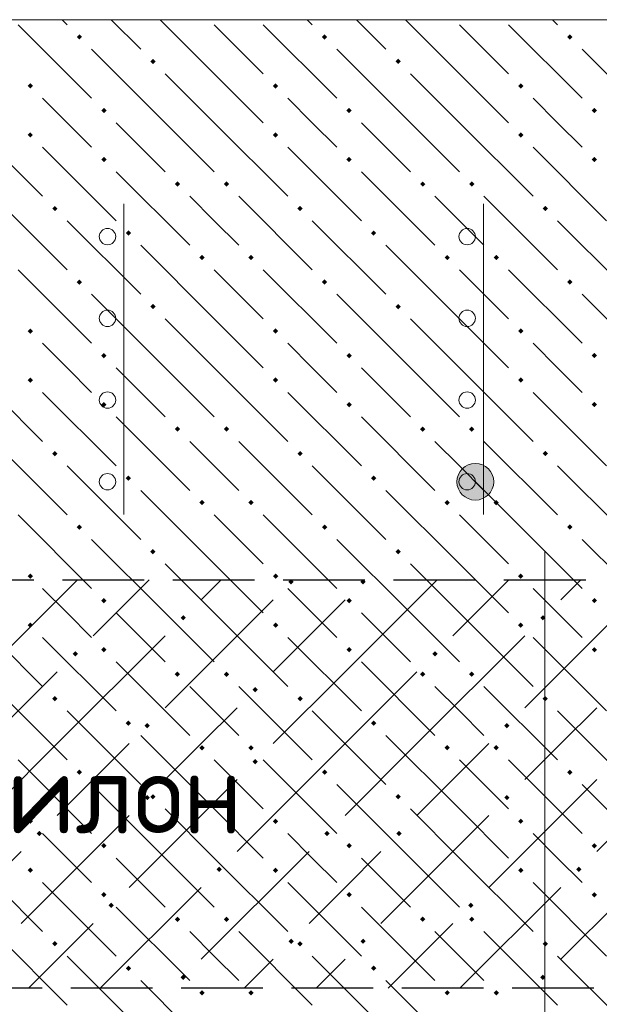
# Model space of a CAD drawing. Header units: millimetres. Extents: x 0 to 50400, y 0 to 35640.
# Tile 19 of 46: x 9301 to 11002, y 17806 to 20699. Entities that reach past the tile are written whole.
import ezdxf

# ---------------------------------------------------------------- set-up
doc = ezdxf.new("R2010")
doc.units = ezdxf.units.MM
doc.linetypes.add('______2', pattern=[324, 240, -84])
for name, color, linetype, lineweight in [('Standard', 7, 'Continuous', 25), ('ЖБ Перекрытие верхний уровень', 7, 'Continuous', 35), ('ЖБ Пилон', 7, 'Continuous', 35), ('Общий01', 7, 'Continuous', 13)]:
    doc.layers.add(name, color=color, linetype=linetype, lineweight=lineweight)
doc.layers.add('Вспомогательная арматура', color=7, linetype='Continuous', lineweight=18, true_color=0x656565)
doc.layers.add('Поперечная арматура', color=7, linetype='Continuous', lineweight=18, true_color=0x5a2814)
doc.layers.add('Размерная выноска', color=7, linetype='Continuous')
doc.styles.add('ISOCPEUR', font='txt')

msp = doc.modelspace()

# ---------------------------------------------------------------- hatches: boundary and pattern name
at = {"layer": 'Standard', "linetype": 'Continuous', "lineweight": 13, "transparency": 33554687}
for points in [[(10089.5, 19047.5), (10095.7, 19053.7), (10098.9, 19053.7), (10105.1, 19047.5), (10097.3, 19039.7)], [(10300.7, 19047.5), (10306.9, 19053.7), (10310.1, 19053.7), (10316.3, 19047.5), (10308.5, 19039.7)], [(9772.7, 18941.9), (9780.5, 18949.7), (9788.3, 18941.9), (9780.5, 18934.1)], [(10828.7, 18941.9), (10836.5, 18949.7), (10844.3, 18941.9), (10836.5, 18934.1)], [(9455.9, 18836.3), (9463.7, 18844.1), (9471.5, 18836.3), (9463.7, 18828.5)], [(10511.9, 18836.3), (10519.7, 18844.1), (10527.5, 18836.3), (10519.7, 18828.5)], [(9983.9, 18730.7), (9991.7, 18738.5), (9999.5, 18730.7), (9991.7, 18722.9)], [(9667.1, 18625.1), (9674.9, 18632.9), (9682.7, 18625.1), (9674.9, 18617.3)], [(10723.1, 18625.1), (10730.9, 18632.9), (10738.7, 18625.1), (10730.9, 18617.3)], [(9983.9, 18519.5), (9991.7, 18527.3), (9999.5, 18519.5), (9991.7, 18511.7)], [(9667.1, 18413.9), (9674.9, 18421.7), (9682.7, 18413.9), (9674.9, 18406.1)], [(10723.1, 18413.9), (10730.9, 18421.7), (10738.7, 18413.9), (10730.9, 18406.1)], [(9350.3, 18308.3), (9358.1, 18316.1), (9365.9, 18308.3), (9358.1, 18300.5)], [(10195.1, 18308.3), (10202.9, 18316.1), (10210.7, 18308.3), (10202.9, 18300.5)], [(10406.3, 18308.3), (10414.1, 18316.1), (10421.9, 18308.3), (10414.1, 18300.5)], [(9878.3, 18202.7), (9886.1, 18210.5), (9893.9, 18202.7), (9886.1, 18194.9)], [(10934.3, 18202.7), (10942.1, 18210.5), (10949.9, 18202.7), (10942.1, 18194.9)], [(9561.5, 18097.1), (9569.3, 18104.9), (9577.1, 18097.1), (9569.3, 18089.3)], [(10617.5, 18097.1), (10625.3, 18104.9), (10633.1, 18097.1), (10625.3, 18089.3)], [(10089.5, 17991.5), (10097.3, 17999.3), (10105.1, 17991.5), (10097.3, 17983.7)], [(10300.7, 17991.5), (10308.5, 17999.3), (10316.3, 17991.5), (10308.5, 17983.7)], [(9772.7, 17885.9), (9780.5, 17893.7), (9788.3, 17885.9), (9780.5, 17878.1)], [(10828.7, 17885.9), (10836.5, 17893.7), (10844.3, 17885.9), (10836.5, 17878.1)]]:
    msp.add_hatch(color=7, dxfattribs=at).paths.add_polyline_path(points, flags=16)
at = {"layer": 'ЖБ Перекрытие верхний уровень', "linetype": 'Continuous', "lineweight": 18, "transparency": 33554687}
for points in [[(9467.9, 20648.3), (9475.7, 20656.1), (9483.5, 20648.3), (9475.7, 20640.5)], [(10187.9, 20648.3), (10195.7, 20656.1), (10203.5, 20648.3), (10195.7, 20640.5)], [(10907.9, 20648.3), (10915.7, 20656.1), (10923.5, 20648.3), (10915.7, 20640.5)], [(9683.9, 20576.3), (9691.7, 20584.1), (9699.5, 20576.3), (9691.7, 20568.5)], [(10403.9, 20576.3), (10411.7, 20584.1), (10419.5, 20576.3), (10411.7, 20568.5)], [(9323.9, 20504.3), (9331.7, 20512.1), (9339.5, 20504.3), (9331.7, 20496.5)], [(10043.9, 20504.3), (10051.7, 20512.1), (10059.5, 20504.3), (10051.7, 20496.5)], [(10763.9, 20504.3), (10771.7, 20512.1), (10779.5, 20504.3), (10771.7, 20496.5)], [(9539.9, 20432.3), (9547.7, 20440.1), (9555.5, 20432.3), (9547.7, 20424.5)], [(10259.9, 20432.3), (10267.7, 20440.1), (10275.5, 20432.3), (10267.7, 20424.5)], [(10979.9, 20432.3), (10987.7, 20440.1), (10995.5, 20432.3), (10987.7, 20424.5)], [(9323.9, 20360.3), (9331.7, 20368.1), (9339.5, 20360.3), (9331.7, 20352.5)], [(10043.9, 20360.3), (10051.7, 20368.1), (10059.5, 20360.3), (10051.7, 20352.5)], [(10763.9, 20360.3), (10771.7, 20368.1), (10779.5, 20360.3), (10771.7, 20352.5)], [(9539.9, 20288.3), (9547.7, 20296.1), (9555.5, 20288.3), (9547.7, 20280.5)], [(10259.9, 20288.3), (10267.7, 20296.1), (10275.5, 20288.3), (10267.7, 20280.5)], [(10979.9, 20288.3), (10987.7, 20296.1), (10995.5, 20288.3), (10987.7, 20280.5)], [(9755.9, 20216.3), (9763.7, 20224.1), (9771.5, 20216.3), (9763.7, 20208.5)], [(9899.9, 20216.3), (9907.7, 20224.1), (9915.5, 20216.3), (9907.7, 20208.5)], [(10475.9, 20216.3), (10483.7, 20224.1), (10491.5, 20216.3), (10483.7, 20208.5)], [(10619.9, 20216.3), (10627.7, 20224.1), (10635.5, 20216.3), (10627.7, 20208.5)], [(9395.9, 20144.3), (9403.7, 20152.1), (9411.5, 20144.3), (9403.7, 20136.5)], [(10115.9, 20144.3), (10123.7, 20152.1), (10131.5, 20144.3), (10123.7, 20136.5)], [(10835.9, 20144.3), (10843.7, 20152.1), (10851.5, 20144.3), (10843.7, 20136.5)], [(9611.9, 20072.3), (9619.7, 20080.1), (9627.5, 20072.3), (9619.7, 20064.5)], [(10331.9, 20072.3), (10339.7, 20080.1), (10347.5, 20072.3), (10339.7, 20064.5)], [(9827.9, 20000.3), (9835.7, 20008.1), (9843.5, 20000.3), (9835.7, 19992.5)], [(9971.9, 20000.3), (9979.7, 20008.1), (9987.5, 20000.3), (9979.7, 19992.5)], [(10547.9, 20000.3), (10555.7, 20008.1), (10563.5, 20000.3), (10555.7, 19992.5)], [(10691.9, 20000.3), (10699.7, 20008.1), (10707.5, 20000.3), (10699.7, 19992.5)], [(9467.9, 19928.3), (9475.7, 19936.1), (9483.5, 19928.3), (9475.7, 19920.5)], [(10187.9, 19928.3), (10195.7, 19936.1), (10203.5, 19928.3), (10195.7, 19920.5)], [(10907.9, 19928.3), (10915.7, 19936.1), (10923.5, 19928.3), (10915.7, 19920.5)], [(9683.9, 19856.3), (9691.7, 19864.1), (9699.5, 19856.3), (9691.7, 19848.5)], [(10403.9, 19856.3), (10411.7, 19864.1), (10419.5, 19856.3), (10411.7, 19848.5)], [(9323.9, 19784.3), (9331.7, 19792.1), (9339.5, 19784.3), (9331.7, 19776.5)], [(10043.9, 19784.3), (10051.7, 19792.1), (10059.5, 19784.3), (10051.7, 19776.5)], [(10763.9, 19784.3), (10771.7, 19792.1), (10779.5, 19784.3), (10771.7, 19776.5)], [(9539.9, 19712.3), (9547.7, 19720.1), (9555.5, 19712.3), (9547.7, 19704.5)], [(10259.9, 19712.3), (10267.7, 19720.1), (10275.5, 19712.3), (10267.7, 19704.5)], [(10979.9, 19712.3), (10987.7, 19720.1), (10995.5, 19712.3), (10987.7, 19704.5)], [(9323.9, 19640.3), (9331.7, 19648.1), (9339.5, 19640.3), (9331.7, 19632.5)], [(10043.9, 19640.3), (10051.7, 19648.1), (10059.5, 19640.3), (10051.7, 19632.5)], [(10763.9, 19640.3), (10771.7, 19648.1), (10779.5, 19640.3), (10771.7, 19632.5)], [(9539.9, 19568.3), (9547.7, 19576.1), (9555.5, 19568.3), (9547.7, 19560.5)], [(10259.9, 19568.3), (10267.7, 19576.1), (10275.5, 19568.3), (10267.7, 19560.5)], [(10979.9, 19568.3), (10987.7, 19576.1), (10995.5, 19568.3), (10987.7, 19560.5)], [(9755.9, 19496.3), (9763.7, 19504.1), (9771.5, 19496.3), (9763.7, 19488.5)], [(9899.9, 19496.3), (9907.7, 19504.1), (9915.5, 19496.3), (9907.7, 19488.5)], [(10475.9, 19496.3), (10483.7, 19504.1), (10491.5, 19496.3), (10483.7, 19488.5)], [(10619.9, 19496.3), (10627.7, 19504.1), (10635.5, 19496.3), (10627.7, 19488.5)], [(9395.9, 19424.3), (9403.7, 19432.1), (9411.5, 19424.3), (9403.7, 19416.5)], [(10115.9, 19424.3), (10123.7, 19432.1), (10131.5, 19424.3), (10123.7, 19416.5)], [(10835.9, 19424.3), (10843.7, 19432.1), (10851.5, 19424.3), (10843.7, 19416.5)], [(9611.9, 19352.3), (9619.7, 19360.1), (9627.5, 19352.3), (9619.7, 19344.5)], [(10331.9, 19352.3), (10339.7, 19360.1), (10347.5, 19352.3), (10339.7, 19344.5)], [(9827.9, 19280.3), (9835.7, 19288.1), (9843.5, 19280.3), (9835.7, 19272.5)], [(9971.9, 19280.3), (9979.7, 19288.1), (9987.5, 19280.3), (9979.7, 19272.5)], [(10547.9, 19280.3), (10555.7, 19288.1), (10563.5, 19280.3), (10555.7, 19272.5)], [(10691.9, 19280.3), (10699.7, 19288.1), (10707.5, 19280.3), (10699.7, 19272.5)], [(9467.9, 19208.3), (9475.7, 19216.1), (9483.5, 19208.3), (9475.7, 19200.5)], [(10187.9, 19208.3), (10195.7, 19216.1), (10203.5, 19208.3), (10195.7, 19200.5)], [(10907.9, 19208.3), (10915.7, 19216.1), (10923.5, 19208.3), (10915.7, 19200.5)], [(9683.9, 19136.3), (9691.7, 19144.1), (9699.5, 19136.3), (9691.7, 19128.5)], [(10403.9, 19136.3), (10411.7, 19144.1), (10419.5, 19136.3), (10411.7, 19128.5)], [(9323.9, 19064.3), (9331.7, 19072.1), (9339.5, 19064.3), (9331.7, 19056.5)], [(10043.9, 19064.3), (10051.7, 19072.1), (10059.5, 19064.3), (10051.7, 19056.5)], [(10763.9, 19064.3), (10771.7, 19072.1), (10779.5, 19064.3), (10771.7, 19056.5)], [(9539.9, 18992.3), (9547.7, 19000.1), (9555.5, 18992.3), (9547.7, 18984.5)], [(10259.9, 18992.3), (10267.7, 19000.1), (10275.5, 18992.3), (10267.7, 18984.5)], [(10979.9, 18992.3), (10987.7, 19000.1), (10995.5, 18992.3), (10987.7, 18984.5)], [(9323.9, 18920.3), (9331.7, 18928.1), (9339.5, 18920.3), (9331.7, 18912.5)], [(10043.9, 18920.3), (10051.7, 18928.1), (10059.5, 18920.3), (10051.7, 18912.5)], [(10763.9, 18920.3), (10771.7, 18928.1), (10779.5, 18920.3), (10771.7, 18912.5)], [(9539.9, 18848.3), (9547.7, 18856.1), (9555.5, 18848.3), (9547.7, 18840.5)], [(10259.9, 18848.3), (10267.7, 18856.1), (10275.5, 18848.3), (10267.7, 18840.5)], [(10979.9, 18848.3), (10987.7, 18856.1), (10995.5, 18848.3), (10987.7, 18840.5)], [(9755.9, 18776.3), (9763.7, 18784.1), (9771.5, 18776.3), (9763.7, 18768.5)], [(9899.9, 18776.3), (9907.7, 18784.1), (9915.5, 18776.3), (9907.7, 18768.5)], [(10475.9, 18776.3), (10483.7, 18784.1), (10491.5, 18776.3), (10483.7, 18768.5)], [(10619.9, 18776.3), (10627.7, 18784.1), (10635.5, 18776.3), (10627.7, 18768.5)], [(9395.9, 18704.3), (9403.7, 18712.1), (9411.5, 18704.3), (9403.7, 18696.5)], [(10115.9, 18704.3), (10123.7, 18712.1), (10131.5, 18704.3), (10123.7, 18696.5)], [(10835.9, 18704.3), (10843.7, 18712.1), (10851.5, 18704.3), (10843.7, 18696.5)], [(9611.9, 18632.3), (9619.7, 18640.1), (9627.5, 18632.3), (9619.7, 18624.5)], [(10331.9, 18632.3), (10339.7, 18640.1), (10347.5, 18632.3), (10339.7, 18624.5)], [(9827.9, 18560.3), (9835.7, 18568.1), (9843.5, 18560.3), (9835.7, 18552.5)], [(9971.9, 18560.3), (9979.7, 18568.1), (9987.5, 18560.3), (9979.7, 18552.5)], [(10547.9, 18560.3), (10555.7, 18568.1), (10563.5, 18560.3), (10555.7, 18552.5)], [(10691.9, 18560.3), (10699.7, 18568.1), (10707.5, 18560.3), (10699.7, 18552.5)], [(9467.9, 18488.3), (9475.7, 18496.1), (9483.5, 18488.3), (9475.7, 18480.5)], [(10187.9, 18488.3), (10195.7, 18496.1), (10203.5, 18488.3), (10195.7, 18480.5)], [(10907.9, 18488.3), (10915.7, 18496.1), (10923.5, 18488.3), (10915.7, 18480.5)], [(9683.9, 18416.3), (9691.7, 18424.1), (9699.5, 18416.3), (9691.7, 18408.5)], [(10403.9, 18416.3), (10411.7, 18424.1), (10419.5, 18416.3), (10411.7, 18408.5)], [(9323.9, 18344.3), (9331.7, 18352.1), (9339.5, 18344.3), (9331.7, 18336.5)], [(10043.9, 18344.3), (10051.7, 18352.1), (10059.5, 18344.3), (10051.7, 18336.5)], [(10763.9, 18344.3), (10771.7, 18352.1), (10779.5, 18344.3), (10771.7, 18336.5)], [(9539.9, 18272.3), (9547.7, 18280.1), (9555.5, 18272.3), (9547.7, 18264.5)], [(10259.9, 18272.3), (10267.7, 18280.1), (10275.5, 18272.3), (10267.7, 18264.5)], [(10979.9, 18272.3), (10987.7, 18280.1), (10995.5, 18272.3), (10987.7, 18264.5)], [(9323.9, 18200.3), (9331.7, 18208.1), (9339.5, 18200.3), (9331.7, 18192.5)], [(10043.9, 18200.3), (10051.7, 18208.1), (10059.5, 18200.3), (10051.7, 18192.5)], [(10763.9, 18200.3), (10771.7, 18208.1), (10779.5, 18200.3), (10771.7, 18192.5)], [(9539.9, 18128.3), (9547.7, 18136.1), (9555.5, 18128.3), (9547.7, 18120.5)], [(10259.9, 18128.3), (10267.7, 18136.1), (10275.5, 18128.3), (10267.7, 18120.5)], [(10979.9, 18128.3), (10987.7, 18136.1), (10995.5, 18128.3), (10987.7, 18120.5)], [(9755.9, 18056.3), (9763.7, 18064.1), (9771.5, 18056.3), (9763.7, 18048.5)], [(9899.9, 18056.3), (9907.7, 18064.1), (9915.5, 18056.3), (9907.7, 18048.5)], [(10475.9, 18056.3), (10483.7, 18064.1), (10491.5, 18056.3), (10483.7, 18048.5)], [(10619.9, 18056.3), (10627.7, 18064.1), (10635.5, 18056.3), (10627.7, 18048.5)], [(9395.9, 17984.3), (9403.7, 17992.1), (9411.5, 17984.3), (9403.7, 17976.5)], [(10115.9, 17984.3), (10123.7, 17992.1), (10131.5, 17984.3), (10123.7, 17976.5)], [(10835.9, 17984.3), (10843.7, 17992.1), (10851.5, 17984.3), (10843.7, 17976.5)], [(9611.9, 17912.3), (9619.7, 17920.1), (9627.5, 17912.3), (9619.7, 17904.5)], [(10331.9, 17912.3), (10339.7, 17920.1), (10347.5, 17912.3), (10339.7, 17904.5)], [(9827.9, 17840.3), (9835.7, 17848.1), (9843.5, 17840.3), (9835.7, 17832.5)], [(9971.9, 17840.3), (9979.7, 17848.1), (9987.5, 17840.3), (9979.7, 17832.5)], [(10547.9, 17840.3), (10555.7, 17848.1), (10563.5, 17840.3), (10555.7, 17832.5)], [(10691.9, 17840.3), (10699.7, 17848.1), (10707.5, 17840.3), (10699.7, 17832.5)]]:
    msp.add_hatch(color=7, dxfattribs=at).paths.add_polyline_path(points, flags=16)
at = {"layer": 'Общий01', "linetype": 'Continuous', "lineweight": 13, "transparency": 33554687}
for points in [[(10586.4, 19355.4), (10624.5, 19393.6), (10600.1, 19379.9)], [(10624.5, 19393.6), (10586.4, 19355.4), (10586.4, 19327.9)], [(10624.5, 19393.6), (10586.4, 19327.9), (10652, 19393.6)], [(10652, 19393.6), (10586.4, 19327.9), (10600.1, 19303.5)], [(10652, 19393.6), (10600.1, 19303.5), (10676.5, 19379.9)], [(10676.5, 19379.9), (10600.1, 19303.5), (10624.5, 19289.8)], [(10676.5, 19379.9), (10624.5, 19289.8), (10690.2, 19355.4)], [(10690.2, 19355.4), (10624.5, 19289.8), (10652, 19289.8)], [(10690.2, 19355.4), (10652, 19289.8), (10690.2, 19327.9)], [(10690.2, 19327.9), (10652, 19289.8), (10676.5, 19303.5)]]:
    msp.add_hatch(color=7, dxfattribs=at).paths.add_polyline_path(points)

# ---------------------------------------------------------------- linework, layer by layer
at = {"layer": 'Standard', "color": 253, "linetype": 'Continuous', "lineweight": 13, "true_color": 0xa0a0a0, "transparency": 33554687}
for p, q in [((9199.7, 18783.5), (9469.9, 19053.7)), ((9681.1, 19053.7), (9516.5, 18889.1)), ((9892.3, 19053.7), (9833.3, 18994.7)), ((10255.7, 18783.5), (10525.9, 19053.7)), ((10737.1, 19053.7), (10572.5, 18889.1)), ((10948.3, 19053.7), (10889.3, 18994.7)), ((10044.5, 18994.7), (9727.7, 18677.9)), ((10255.7, 18994.7), (10044.5, 18783.5)), ((11100.5, 18994.7), (10783.7, 18677.9)), ((9410.9, 18572.3), (9727.7, 18889.1)), ((10466.9, 18572.3), (10783.7, 18889.1)), ((9410.9, 18783.5), (9199.7, 18572.3)), ((10255.7, 18783.5), (10044.5, 18572.3)), ((10466.9, 18783.5), (10255.7, 18572.3)), ((9833.3, 18572.3), (9938.9, 18677.9)), ((10889.3, 18572.3), (10994.9, 18677.9)), ((9410.9, 18572.3), (9199.7, 18361.1)), ((9622.1, 18572.3), (9410.9, 18361.1)), ((9727.7, 18466.7), (9833.3, 18572.3)), ((10255.7, 18572.3), (9938.9, 18255.5)), ((10466.9, 18572.3), (10255.7, 18361.1)), ((10678.1, 18572.3), (10466.9, 18361.1)), ((10783.7, 18466.7), (10889.3, 18572.3)), ((11311.7, 18572.3), (10994.9, 18255.5)), ((9938.9, 18466.7), (9622.1, 18149.9)), ((10994.9, 18466.7), (10678.1, 18149.9)), ((9622.1, 18361.1), (9305.3, 18044.3)), ((10678.1, 18361.1), (10361.3, 18044.3)), ((9199.7, 18149.9), (9305.3, 18255.5)), ((10150.1, 18255.5), (9833.3, 17938.7)), ((10255.7, 18149.9), (10361.3, 18255.5)), ((11206.1, 18255.5), (10889.3, 17938.7)), ((9833.3, 18149.9), (9537.1, 17853.7)), ((10150.1, 18044.3), (10255.7, 18149.9)), ((10889.3, 18149.9), (10593.1, 17853.7)), ((9325.9, 17853.7), (9516.5, 18044.3)), ((10381.9, 17853.7), (10572.5, 18044.3)), ((10044.5, 17938.7), (9959.5, 17853.7)), ((10255.7, 17938.7), (10170.7, 17853.7))]:
    msp.add_line(p, q, dxfattribs=at)
at = {"layer": 'Вспомогательная арматура', "color": 251, "linetype": 'Continuous', "lineweight": 18, "true_color": 0x656565, "transparency": 33554687}
for p, q in [((9606.3, 19245.7), (9606.3, 20157.7)), ((9606.3, 19245.7), (9606.3, 20157.7)), ((10662.3, 19245.7), (10662.3, 20157.7)), ((10662.3, 19245.7), (10662.3, 20157.7))]:
    msp.add_line(p, q, dxfattribs=at)
at = {"layer": 'ЖБ Перекрытие верхний уровень', "color": 9, "linetype": 'Continuous', "lineweight": 18, "true_color": 0xc7c7c7, "transparency": 33554687}
for p, q in [((9295.7, 20684.3), (9511.7, 20468.3)), ((9425, 20699), (9439.7, 20684.3)), ((9569, 20699), (9655.7, 20612.3)), ((9871.7, 20540.3), (9713, 20699)), ((9871.7, 20684.3), (10015.7, 20540.3)), ((10015.7, 20684.3), (10231.7, 20468.3)), ((10145, 20699), (10159.7, 20684.3)), ((10289, 20699), (10375.7, 20612.3)), ((10591.7, 20540.3), (10433, 20699)), ((10591.7, 20684.3), (10735.7, 20540.3)), ((10735.7, 20684.3), (10951.7, 20468.3)), ((10865, 20699), (10879.7, 20684.3)), ((9727.7, 20396.3), (9511.7, 20612.3)), ((10447.7, 20396.3), (10231.7, 20612.3)), ((11167.7, 20396.3), (10951.7, 20612.3)), ((9727.7, 20540.3), (9871.7, 20396.3)), ((9871.7, 20540.3), (10015.7, 20396.3)), ((10447.7, 20540.3), (10591.7, 20396.3)), ((10591.7, 20540.3), (10735.7, 20396.3)), ((9439.7, 20396.3), (9367.7, 20468.3)), ((10159.7, 20396.3), (10087.7, 20468.3)), ((10879.7, 20396.3), (10807.7, 20468.3)), ((9151.7, 20396.3), (9367.7, 20180.3)), ((9511.7, 20324.3), (9439.7, 20396.3)), ((9583.7, 20396.3), (9727.7, 20252.3)), ((9727.7, 20396.3), (9871.7, 20252.3)), ((9871.7, 20396.3), (10087.7, 20180.3)), ((10231.7, 20324.3), (10159.7, 20396.3)), ((10303.7, 20396.3), (10447.7, 20252.3)), ((10447.7, 20396.3), (10591.7, 20252.3)), ((10591.7, 20396.3), (10807.7, 20180.3)), ((10951.7, 20324.3), (10879.7, 20396.3)), ((9367.7, 20324.3), (9583.7, 20108.3)), ((10087.7, 20324.3), (10303.7, 20108.3)), ((10807.7, 20324.3), (11023.7, 20108.3)), ((9583.7, 20252.3), (9799.7, 20036.3)), ((10303.7, 20252.3), (10519.7, 20036.3)), ((9223.7, 20180.3), (9439.7, 19964.3)), ((9871.7, 20108.3), (9799.7, 20180.3)), ((9943.7, 20180.3), (10159.7, 19964.3)), ((10591.7, 20108.3), (10519.7, 20180.3)), ((10663.7, 20180.3), (10879.7, 19964.3)), ((9439.7, 20108.3), (9655.7, 19892.3)), ((9943.7, 20036.3), (9871.7, 20108.3)), ((10159.7, 20108.3), (10375.7, 19892.3)), ((10663.7, 20036.3), (10591.7, 20108.3)), ((10879.7, 20108.3), (11095.7, 19892.3)), ((9871.7, 19820.3), (9655.7, 20036.3)), ((10591.7, 19820.3), (10375.7, 20036.3)), ((9295.7, 19964.3), (9511.7, 19748.3)), ((9871.7, 19964.3), (10015.7, 19820.3)), ((10015.7, 19964.3), (10231.7, 19748.3)), ((10591.7, 19964.3), (10735.7, 19820.3)), ((10735.7, 19964.3), (10951.7, 19748.3)), ((9727.7, 19676.3), (9511.7, 19892.3)), ((10447.7, 19676.3), (10231.7, 19892.3)), ((11167.7, 19676.3), (10951.7, 19892.3)), ((9727.7, 19820.3), (9871.7, 19676.3)), ((9871.7, 19820.3), (10015.7, 19676.3)), ((10447.7, 19820.3), (10591.7, 19676.3)), ((10591.7, 19820.3), (10735.7, 19676.3)), ((9439.7, 19676.3), (9367.7, 19748.3)), ((10159.7, 19676.3), (10087.7, 19748.3)), ((10879.7, 19676.3), (10807.7, 19748.3)), ((9151.7, 19676.3), (9367.7, 19460.3)), ((9511.7, 19604.3), (9439.7, 19676.3)), ((9583.7, 19676.3), (9727.7, 19532.3)), ((9727.7, 19676.3), (9871.7, 19532.3)), ((9871.7, 19676.3), (10087.7, 19460.3)), ((10231.7, 19604.3), (10159.7, 19676.3)), ((10303.7, 19676.3), (10447.7, 19532.3)), ((10447.7, 19676.3), (10591.7, 19532.3)), ((10591.7, 19676.3), (10807.7, 19460.3)), ((10951.7, 19604.3), (10879.7, 19676.3)), ((9367.7, 19604.3), (9583.7, 19388.3)), ((10087.7, 19604.3), (10303.7, 19388.3)), ((10807.7, 19604.3), (11023.7, 19388.3)), ((9583.7, 19532.3), (9799.7, 19316.3)), ((10303.7, 19532.3), (10519.7, 19316.3)), ((9223.7, 19460.3), (9439.7, 19244.3)), ((9871.7, 19388.3), (9799.7, 19460.3)), ((9943.7, 19460.3), (10159.7, 19244.3)), ((10591.7, 19388.3), (10519.7, 19460.3)), ((10663.7, 19460.3), (10879.7, 19244.3)), ((9439.7, 19388.3), (9655.7, 19172.3)), ((9943.7, 19316.3), (9871.7, 19388.3)), ((10159.7, 19388.3), (10375.7, 19172.3)), ((10663.7, 19316.3), (10591.7, 19388.3)), ((10879.7, 19388.3), (11095.7, 19172.3)), ((9871.7, 19100.3), (9655.7, 19316.3)), ((10591.7, 19100.3), (10375.7, 19316.3)), ((9295.7, 19244.3), (9511.7, 19028.3)), ((9871.7, 19244.3), (10015.7, 19100.3)), ((10015.7, 19244.3), (10231.7, 19028.3)), ((10591.7, 19244.3), (10735.7, 19100.3)), ((10735.7, 19244.3), (10951.7, 19028.3)), ((9727.7, 18956.3), (9511.7, 19172.3)), ((10447.7, 18956.3), (10231.7, 19172.3)), ((11167.7, 18956.3), (10951.7, 19172.3)), ((9727.7, 19100.3), (9871.7, 18956.3)), ((9871.7, 19100.3), (10015.7, 18956.3)), ((10447.7, 19100.3), (10591.7, 18956.3)), ((10591.7, 19100.3), (10735.7, 18956.3)), ((9439.7, 18956.3), (9367.7, 19028.3)), ((10159.7, 18956.3), (10087.7, 19028.3)), ((10879.7, 18956.3), (10807.7, 19028.3)), ((9151.7, 18956.3), (9367.7, 18740.3)), ((9511.7, 18884.3), (9439.7, 18956.3)), ((9583.7, 18956.3), (9727.7, 18812.3)), ((9727.7, 18956.3), (9871.7, 18812.3)), ((9871.7, 18956.3), (10087.7, 18740.3)), ((10231.7, 18884.3), (10159.7, 18956.3)), ((10303.7, 18956.3), (10447.7, 18812.3)), ((10447.7, 18956.3), (10591.7, 18812.3)), ((10591.7, 18956.3), (10807.7, 18740.3)), ((10951.7, 18884.3), (10879.7, 18956.3)), ((9367.7, 18884.3), (9583.7, 18668.3)), ((10087.7, 18884.3), (10303.7, 18668.3)), ((10807.7, 18884.3), (11023.7, 18668.3)), ((9583.7, 18812.3), (9799.7, 18596.3)), ((10303.7, 18812.3), (10519.7, 18596.3)), ((9223.7, 18740.3), (9439.7, 18524.3)), ((9871.7, 18668.3), (9799.7, 18740.3)), ((9943.7, 18740.3), (10159.7, 18524.3)), ((10591.7, 18668.3), (10519.7, 18740.3)), ((10663.7, 18740.3), (10879.7, 18524.3)), ((9439.7, 18668.3), (9655.7, 18452.3)), ((9943.7, 18596.3), (9871.7, 18668.3)), ((10159.7, 18668.3), (10375.7, 18452.3)), ((10663.7, 18596.3), (10591.7, 18668.3)), ((10879.7, 18668.3), (11095.7, 18452.3)), ((9871.7, 18380.3), (9655.7, 18596.3)), ((10591.7, 18380.3), (10375.7, 18596.3)), ((9295.7, 18524.3), (9511.7, 18308.3)), ((9871.7, 18524.3), (10015.7, 18380.3)), ((10015.7, 18524.3), (10231.7, 18308.3)), ((10591.7, 18524.3), (10735.7, 18380.3)), ((10735.7, 18524.3), (10951.7, 18308.3)), ((9727.7, 18236.3), (9511.7, 18452.3)), ((10447.7, 18236.3), (10231.7, 18452.3)), ((11167.7, 18236.3), (10951.7, 18452.3)), ((9727.7, 18380.3), (9871.7, 18236.3)), ((9871.7, 18380.3), (10015.7, 18236.3)), ((10447.7, 18380.3), (10591.7, 18236.3)), ((10591.7, 18380.3), (10735.7, 18236.3)), ((9439.7, 18236.3), (9367.7, 18308.3)), ((10159.7, 18236.3), (10087.7, 18308.3)), ((10879.7, 18236.3), (10807.7, 18308.3)), ((9151.7, 18236.3), (9367.7, 18020.3)), ((9511.7, 18164.3), (9439.7, 18236.3)), ((9583.7, 18236.3), (9727.7, 18092.3)), ((9727.7, 18236.3), (9871.7, 18092.3)), ((9871.7, 18236.3), (10087.7, 18020.3)), ((10231.7, 18164.3), (10159.7, 18236.3)), ((10303.7, 18236.3), (10447.7, 18092.3)), ((10447.7, 18236.3), (10591.7, 18092.3)), ((10591.7, 18236.3), (10807.7, 18020.3)), ((10951.7, 18164.3), (10879.7, 18236.3)), ((9367.7, 18164.3), (9583.7, 17948.3)), ((10087.7, 18164.3), (10303.7, 17948.3)), ((10807.7, 18164.3), (11023.7, 17948.3)), ((9583.7, 18092.3), (9799.7, 17876.3)), ((10303.7, 18092.3), (10519.7, 17876.3)), ((9223.7, 18020.3), (9439.7, 17804.3)), ((9871.7, 17948.3), (9799.7, 18020.3)), ((9943.7, 18020.3), (10159.7, 17804.3)), ((10591.7, 17948.3), (10519.7, 18020.3)), ((10663.7, 18020.3), (10879.7, 17804.3)), ((9439.7, 17948.3), (9655.7, 17732.3)), ((9943.7, 17876.3), (9871.7, 17948.3)), ((10159.7, 17948.3), (10375.7, 17732.3)), ((10663.7, 17876.3), (10591.7, 17948.3)), ((10879.7, 17948.3), (11095.7, 17732.3)), ((9871.7, 17660.3), (9655.7, 17876.3)), ((10591.7, 17660.3), (10375.7, 17876.3))]:
    msp.add_line(p, q, dxfattribs=at)
at = {"layer": 'ЖБ Пилон', "color": 253, "linetype": '______2', "lineweight": -3, "true_color": 0xababab, "transparency": 33554687}
for p, q in [((7158.3, 19053.7), (11958.3, 19053.7)), ((11958.3, 17853.7), (7158.3, 17853.7))]:
    msp.add_line(p, q, dxfattribs=at)
at = {"layer": 'Общий01', "color": 7, "linetype": 'Continuous', "lineweight": 13, "transparency": 33554687}
for p, q in [((10600.1, 19379.9), (10600.1, 19379.9)), ((10676.5, 19379.9), (10676.5, 19379.9)), ((10600.1, 19303.5), (10600.1, 19303.5)), ((10676.5, 19303.5), (10676.5, 19303.5))]:
    msp.add_line(p, q, dxfattribs=at)
msp.add_lwpolyline([(10638.3, 19341.7), (10841.9, 19138), (10841.9, 15639.9), (10686.3, 15639.9)], dxfattribs=at)
msp.add_circle((10638.3, 19341.7), 54, dxfattribs=at)
at = {"layer": 'Поперечная арматура', "color": 19, "linetype": 'Continuous', "lineweight": 18, "true_color": 0x5a2814, "transparency": 33554687}
for centre in [(9558.3, 20061.7), (10614.3, 20061.7), (9558.3, 19821.7), (10614.3, 19821.7), (9558.3, 19581.7), (10614.3, 19581.7), (9558.3, 19341.7), (10614.3, 19341.7)]:
    msp.add_circle(centre, 24, dxfattribs=at)
at = {"layer": 'Размерная выноска', "color": 7, "linetype": 'Continuous', "lineweight": 13, "transparency": 33554687}
msp.add_line((13690.8, 20699), (4984.5, 20699), dxfattribs=at)

# ---------------------------------------------------------------- texts
at = {"layer": 'Standard', "color": 251, "linetype": 'Continuous', "lineweight": 18, "true_color": 0x575757, "transparency": 33554687, "insert": (9061.4, 18308.5), "char_height": 240, "width": 968.362, "attachment_point": 7, "style": 'ISOCPEUR'}
msp.add_mtext('\\W0.94;Пилон', dxfattribs=at)

doc.saveas('drawing.dxf')
